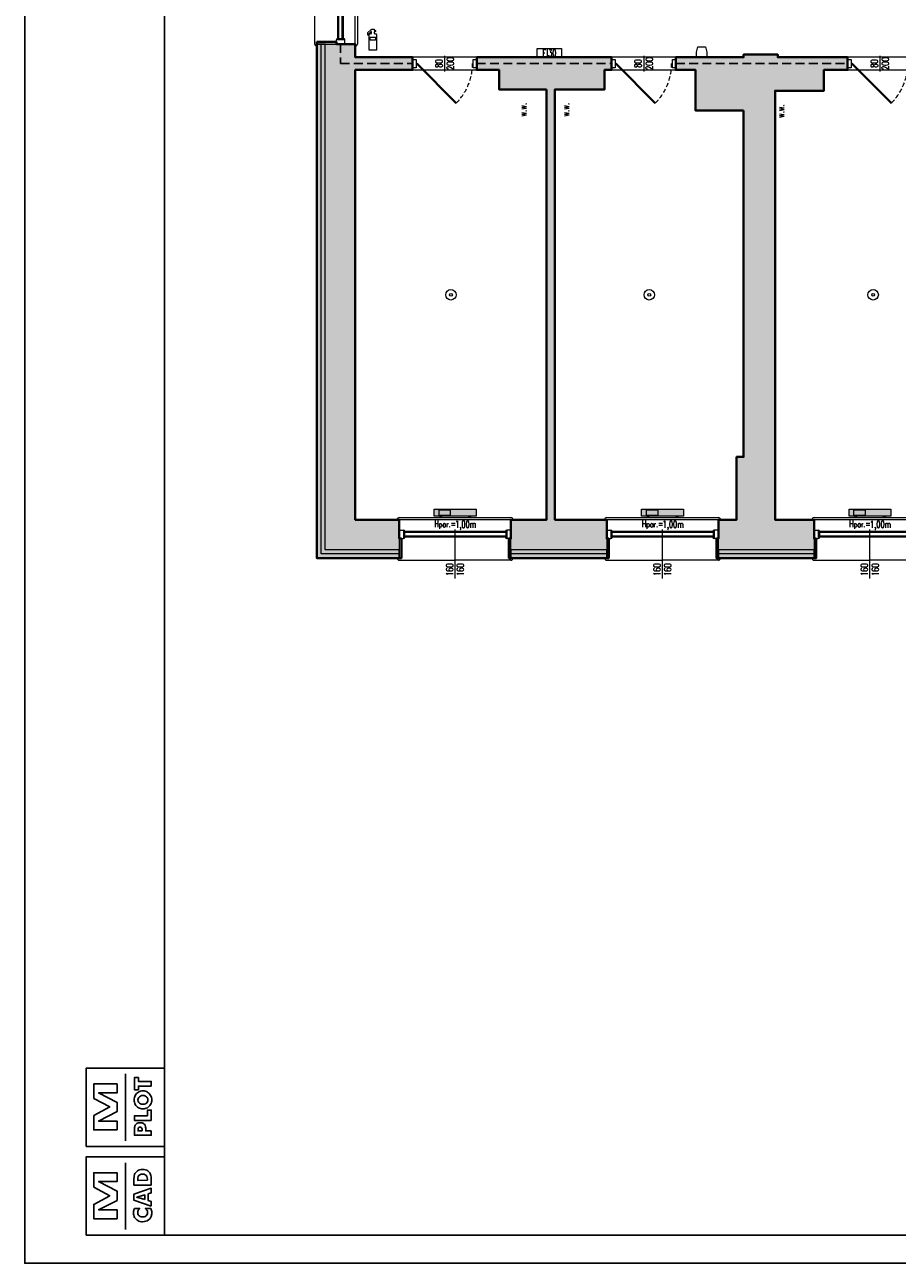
# Model space of a CAD drawing. Header units: millimetres. Extents: x 49320 to 60117, y -4209 to 20568.
# Tile 1 of 252: x 49320 to 50570, y -4209 to -2436. Entities that reach past the tile are written whole.
import ezdxf
from ezdxf.enums import TextEntityAlignment as Align

# ---------------------------------------------------------------- set-up
doc = ezdxf.new("R2010")
doc.units = ezdxf.units.MM
doc.linetypes.add('DASHED', pattern=[19.05, 12.7, -6.35])
doc.linetypes.add('Kreski-Krotkie', pattern=[4.7625, 3.175, -1.5875])
for name, color, linetype, lineweight in [('_AA wymiary', 7, 'Continuous', 13), ('_HD-DREWNO_PRZEKRÓJ', 251, 'Continuous', 40), ('_HD-DREWNO_PRZERYW', 251, 'Kreski-Krotkie', 9), ('_HD-DREWNO_WIDOK', 251, 'Continuous', 18), ('_HD-ELE_PPOŻ', 251, 'Continuous', 30), ('_HD-OCIEPLENIE', 251, 'BATTING', 0), ('_HD-OKNA', 251, 'Continuous', 0), ('_HD-OPISY', 251, 'Continuous', 0), ('_HD-PPOŻ030', 251, 'DASHED', 40), ('_HD-PPOŻ_WIDOK', 251, 'Continuous', 18), ('_HD-SAN_CO', 251, 'Continuous', 30), ('_HD-SZKŁO_WIDOK', 251, 'Continuous', 18), ('_HD-TWORZYWA_SZTUCZNE_WIDOK', 251, 'Continuous', 18), ('_HD-WENTYLACJA', 251, 'Continuous', 0), ('M_Ramki do druku', 7, 'Continuous', 25), ('M_Ramki rysunków', 2, 'Continuous', 25)]:
    doc.layers.add(name, color=color, linetype=linetype, lineweight=lineweight)
doc.layers.add('_HD-KRESKOWANIE_PEŁNE', color=7, linetype='Continuous', lineweight=0, true_color=0xbfbfbf)
doc.layers.add('_HD-PRZEKRÓJ_BUDOWLANA', color=7, linetype='Continuous', lineweight=40, true_color=0x616161)
doc.layers.add('_HD-POMOC_1', color=251, linetype='Continuous', lineweight=0, plot=False)
doc.layers.add('M_Ramki znaczniki', color=6, linetype='Continuous')
doc.layers.add('RAMKA', color=3, linetype='Continuous')
doc.styles.add('_HD_Romans', font='romans.shx', dxfattribs={"width": 0.7, "height": 18})
doc.styles.add('MCAD_TS', font='GENISO.SHX', dxfattribs={"width": 0.8})
doc.linetypes.add('BATTING', pattern='A,0.00254,-2.54,[134,ltypeshp.shx,S=2.54,R=0,X=-2.54,Y=0],-5.08,[134,ltypeshp.shx,S=2.54,R=180,X=2.54,Y=0],-2.54', length=10.16254)

# ---------------------------------------------------------------- blocks, each defined once
blk = doc.blocks.new('*U58')
at = {"layer": '_HD-DREWNO_PRZEKRÓJ'}
blk.add_line((6, 0), (62.6, -56.6), dxfattribs=at)
at = {"layer": '_HD-DREWNO_PRZERYW', "ltscale": 2}
blk.add_arc((6, 0), 80, 315, 0, dxfattribs=at)
at = {"layer": '_HD-DREWNO_WIDOK'}
for points in [[(0, 6), (5, 6), (5, -6), (0, -6)], [(87, 6), (92, 6), (92, -6), (87, -6)]]:
    blk.add_lwpolyline(points, close=True, dxfattribs=at)
at = {"layer": '_HD-OPISY'}
blk.add_line((46, 11.2), (46, -11.2), dxfattribs=at)
at = {"layer": '_HD-OPISY', "style": '_HD_Romans', "width": 0.7}
blk.add_attdef('SZEROKOŚĆ', text='', height=10, rotation=90, dxfattribs=at).set_placement((46, 0), align=Align.BOTTOM_CENTER)
blk.add_attdef('WYSOKOŚĆ', text='', height=10, rotation=90, dxfattribs=at).set_placement((49, 0), align=Align.TOP_CENTER)
blk = doc.blocks.new('*U9')
at = {"layer": '_HD-OPISY'}
for p, q in [((70, -13), (70, 13.2)), ((70, -57), (70, -13))]:
    blk.add_line(p, q, dxfattribs=at)
at = {"layer": '_HD-SZKŁO_WIDOK'}
for p, q in [((134, 10), (6, 10)), ((134, 8.5), (6, 8.5)), ((134, 3.5), (6, 3.5)), ((134, 2), (6, 2))]:
    blk.add_line(p, q, dxfattribs=at)
at = {"layer": '_HD-TWORZYWA_SZTUCZNE_WIDOK'}
for p, q in [((0, 30), (70, 30)), ((70, 30), (140, 30)), ((0, 12), (6, 12)), ((0, 0), (6, 0)), ((6, 12), (6, 0)), ((7.5, 8.5), (7.5, 3.5)), ((132.5, 8.5), (132.5, 3.5)), ((140, 12), (134, 12)), ((134, 12), (134, 0)), ((140, 0), (134, 0)), ((0, -31), (70, -31)), ((140, -31), (70, -31))]:
    blk.add_line(p, q, dxfattribs=at)
for centre, radius, start, end in [((0, 27), 3, 90, 180), ((140, 27), 3, 0, 90), ((6, 10), 2, 0, 90), ((6, 2), 2, 270, 0), ((134, 10), 2, 90, 180), ((134, 2), 2, 180, 270), ((0, -28), 3, 180, 270), ((140, -28), 3, 270, 0)]:
    blk.add_arc(centre, radius, start, end, dxfattribs=at)
at = {"layer": '_HD-OPISY', "insert": (100, 20.2), "char_height": 10, "width": 33.48, "attachment_point": 4, "rotation": 180, "style": '_HD_Romans'}
blk.add_mtext('\\pxql;H{\\H0.75x;par.}=', dxfattribs=at)
at = {"layer": '_HD-OPISY', "style": '_HD_Romans', "width": 0.7}
blk.add_attdef('PARAPET', text='', height=10, rotation=180, dxfattribs=at).set_placement((70, 20.2), align=Align.MIDDLE_LEFT)
blk.add_attdef('SZEROKOŚĆ', text='', height=10, rotation=90, dxfattribs=at).set_placement((70, -44.5), align=Align.BOTTOM_CENTER)
blk.add_attdef('WYSOKOŚĆ', text='', height=10, rotation=90, dxfattribs=at).set_placement((72.5, -44.5), align=Align.TOP_CENTER)
blk = doc.blocks.new('*U12')
at = {"layer": '_HD-OPISY'}
for p, q in [((80, -13), (80, 13.2)), ((80, -57), (80, -13))]:
    blk.add_line(p, q, dxfattribs=at)
at = {"layer": '_HD-SZKŁO_WIDOK'}
for p, q in [((154, 10), (6, 10)), ((154, 8.5), (6, 8.5)), ((154, 3.5), (6, 3.5)), ((154, 2), (6, 2))]:
    blk.add_line(p, q, dxfattribs=at)
at = {"layer": '_HD-TWORZYWA_SZTUCZNE_WIDOK'}
for p, q in [((0, 30), (80, 30)), ((80, 30), (160, 30)), ((0, 12), (6, 12)), ((0, 0), (6, 0)), ((6, 12), (6, 0)), ((7.5, 8.5), (7.5, 3.5)), ((152.5, 8.5), (152.5, 3.5)), ((160, 12), (154, 12)), ((154, 12), (154, 0)), ((160, 0), (154, 0)), ((0, -31), (80, -31)), ((160, -31), (80, -31))]:
    blk.add_line(p, q, dxfattribs=at)
for centre, radius, start, end in [((0, 27), 3, 90, 180), ((160, 27), 3, 0, 90), ((6, 10), 2, 0, 90), ((6, 2), 2, 270, 0), ((154, 10), 2, 90, 180), ((154, 2), 2, 180, 270), ((0, -28), 3, 180, 270), ((160, -28), 3, 270, 0)]:
    blk.add_arc(centre, radius, start, end, dxfattribs=at)
at = {"layer": '_HD-OPISY', "insert": (50, 20.2), "char_height": 10, "width": 33.48, "attachment_point": 4, "style": '_HD_Romans'}
blk.add_mtext('\\pxql;H{\\H0.75x;par.}=', dxfattribs=at)
at = {"layer": '_HD-OPISY', "style": '_HD_Romans', "width": 0.7}
blk.add_attdef('PARAPET', text='', height=10, dxfattribs=at).set_placement((80, 20.2), align=Align.MIDDLE_LEFT)
blk.add_attdef('SZEROKOŚĆ', text='', height=10, rotation=90, dxfattribs=at).set_placement((80, -44.5), align=Align.BOTTOM_CENTER)
blk.add_attdef('WYSOKOŚĆ', text='', height=10, rotation=90, dxfattribs=at).set_placement((82.5, -44.5), align=Align.TOP_CENTER)
blk = doc.blocks.new('*U5')
at = {"layer": '_HD-WENTYLACJA'}
blk.add_lwpolyline([(0, 0, 0, 12, 0), (20, 0, 0, 0, 0), (84.5, 0, 0, 0, 0)], format="xyseb", dxfattribs=at)
at = {"layer": '_HD-WENTYLACJA', "style": '_HD_Romans', "width": 0.7}
blk.add_attdef('WENTYLACJA', (35, 5), '', height=20, dxfattribs=at)
blk = doc.blocks.new('G$CFB84A4A7')
at = {"lineweight": 9}
blk.add_lwpolyline([(3.4, 26.6), (2.5, 26.6), (-0.6, 23.5), (-0.6, 21.8), (-1.9, 21.8), (-1.9, 25.4), (2.2, 29.2), (3.4, 29.2), (3.4, 30.1), (6.9, 30.1), (6.9, 28.9), (7.9, 28.9), (9.2, 28.3), (9.2, 27.1), (7.9, 26.6), (6.9, 26.6), (6.9, 24.3), (8, 24.3, -0.306946), (10.3, 22.1), (10.3, 0), (0, 0), (0, 22.1, -0.295579), (3.4, 24.3), (3.4, 26.6)], format="xyb", dxfattribs=at)
blk.add_lwpolyline([(1.6, 18.8), (9, 18.8), (9, 14.4), (1.6, 14.4)], close=True, dxfattribs=at)
blk = doc.blocks.new('mcadram')
at = {"color": 0, "linetype": 'ByBlock'}
for points in [[(-11.21, 0), (-11.21, 11.21), (0, 11.21), (0, 0)], [(-6.78, 2.37), (-10.13, 2.37), (-10.13, 4.43), (-7.84, 5.67), (-10.13, 6.89), (-10.13, 8.96), (-6.78, 8.96), (-6.78, 7.68), (-9.42, 7.68), (-6.78, 6.32), (-6.78, 5), (-9.42, 3.65), (-6.78, 3.65)], [(-1.88, 7.19), (-4.38, 7.19), (-4.38, 7.71), (-4.37, 8.06), (-4.35, 8.34), (-4.32, 8.53), (-4.28, 8.69), (-4.22, 8.83), (-4.14, 8.96), (-4.02, 9.1), (-3.88, 9.22), (-3.72, 9.32), (-3.54, 9.39), (-3.34, 9.43), (-3.13, 9.44), (-2.91, 9.43), (-2.72, 9.39), (-2.54, 9.32), (-2.38, 9.22), (-2.23, 9.1), (-2.11, 8.96), (-2.04, 8.83), (-1.98, 8.7), (-1.93, 8.55), (-1.9, 8.36), (-1.89, 8.12), (-1.88, 7.83), (-1.88, 7.71)], [(-2.44, 7.87), (-2.44, 7.98), (-2.46, 8.22), (-2.51, 8.42), (-2.6, 8.57), (-2.74, 8.67), (-2.91, 8.73), (-3.13, 8.75), (-3.34, 8.73), (-3.52, 8.67), (-3.65, 8.56), (-3.74, 8.42), (-3.8, 8.22), (-3.82, 7.98), (-3.82, 7.86)], [(-1.88, 4.16), (-4.38, 5.02), (-4.38, 5.87), (-1.88, 6.73), (-1.88, 6.06), (-2.33, 5.93), (-2.33, 4.96), (-1.88, 4.83)], [(-2.81, 5.11), (-2.81, 5.79), (-3.64, 5.53), (-3.67, 5.52), (-3.71, 5.51), (-3.76, 5.5), (-3.82, 5.49), (-3.89, 5.47), (-3.97, 5.45), (-3.91, 5.43), (-3.85, 5.42), (-3.8, 5.4), (-3.74, 5.39), (-3.69, 5.38), (-3.64, 5.36)], [(-4.28, 3.85), (-3.53, 3.85), (-3.63, 3.75), (-3.7, 3.66), (-3.76, 3.57), (-3.8, 3.47), (-3.83, 3.37), (-3.83, 3.27), (-3.81, 3.09), (-3.75, 2.93), (-3.63, 2.8), (-3.49, 2.7), (-3.31, 2.64), (-3.11, 2.62), (-2.92, 2.64), (-2.76, 2.7), (-2.61, 2.8), (-2.5, 2.94), (-2.44, 3.09), (-2.42, 3.27), (-2.42, 3.38), (-2.45, 3.47), (-2.49, 3.57), (-2.55, 3.66), (-2.62, 3.76), (-2.72, 3.85), (-1.97, 3.85), (-1.92, 3.74), (-1.89, 3.63), (-1.85, 3.53), (-1.83, 3.42), (-1.82, 3.31), (-1.82, 3.2), (-1.82, 3.07), (-1.84, 2.94), (-1.86, 2.82), (-1.9, 2.71), (-1.95, 2.61), (-2.01, 2.51), (-2.15, 2.33), (-2.3, 2.19), (-2.48, 2.08), (-2.68, 2), (-2.89, 1.95), (-3.12, 1.93), (-3.31, 1.94), (-3.48, 1.97), (-3.65, 2.03), (-3.8, 2.1), (-3.94, 2.19), (-4.07, 2.31), (-4.18, 2.43), (-4.27, 2.56), (-4.34, 2.71), (-4.39, 2.86), (-4.42, 3.03), (-4.43, 3.2), (-4.43, 3.31), (-4.42, 3.42), (-4.4, 3.53), (-4.37, 3.63), (-4.33, 3.74)]]:
    blk.add_lwpolyline(points, close=True, dxfattribs=at)
blk.add_lwpolyline([(-5.6, 0.82), (-5.6, 10.39)], dxfattribs=at)
blk = doc.blocks.new('mplotram')
at = {"color": 0, "linetype": 'ByBlock', "lineweight": -2}
for points in [[(-11.21, 0), (-11.21, 11.21), (0, 11.21), (0, 0)], [(-6.78, 2.37), (-10.13, 2.37), (-10.13, 4.43), (-7.84, 5.67), (-10.13, 6.89), (-10.13, 8.96), (-6.78, 8.96), (-6.78, 7.68), (-9.42, 7.68), (-6.78, 6.32), (-6.78, 5), (-9.42, 3.65), (-6.78, 3.65)], [(-1.88, 8.66), (-3.72, 8.66), (-3.72, 8.12), (-4.29, 8.12), (-4.29, 9.86), (-3.72, 9.86), (-3.72, 9.32), (-1.88, 9.32)], [(-3.08, 7.96), (-2.91, 7.95), (-2.75, 7.92), (-2.59, 7.87), (-2.45, 7.79), (-2.31, 7.7), (-2.19, 7.59), (-2.08, 7.46), (-1.99, 7.32), (-1.91, 7.17), (-1.86, 7.01), (-1.83, 6.84), (-1.82, 6.67), (-1.83, 6.5), (-1.86, 6.34), (-1.91, 6.18), (-1.99, 6.02), (-2.08, 5.89), (-2.19, 5.76), (-2.31, 5.65), (-2.45, 5.55), (-2.6, 5.48), (-2.75, 5.42), (-2.91, 5.39), (-3.08, 5.38), (-3.25, 5.39), (-3.41, 5.42), (-3.57, 5.48), (-3.72, 5.55), (-3.85, 5.65), (-3.98, 5.76), (-4.09, 5.89), (-4.18, 6.02), (-4.25, 6.18), (-4.31, 6.34), (-4.34, 6.5), (-4.35, 6.67), (-4.34, 6.84), (-4.31, 7.01), (-4.25, 7.17), (-4.18, 7.32), (-4.09, 7.46), (-3.98, 7.59), (-3.85, 7.7), (-3.72, 7.79), (-3.57, 7.87), (-3.41, 7.92), (-3.25, 7.95)], [(-2.37, 6.67), (-2.4, 6.84), (-2.46, 7), (-2.57, 7.12), (-2.72, 7.22), (-2.89, 7.28), (-3.08, 7.3), (-3.27, 7.28), (-3.44, 7.22), (-3.59, 7.12), (-3.7, 6.99), (-3.77, 6.84), (-3.79, 6.67), (-3.77, 6.5), (-3.7, 6.35), (-3.59, 6.22), (-3.44, 6.12), (-3.27, 6.06), (-3.08, 6.04), (-2.89, 6.06), (-2.72, 6.12), (-2.57, 6.22), (-2.46, 6.35), (-2.39, 6.5)], [(-1.88, 3.74), (-4.29, 3.74), (-4.29, 4.4), (-2.44, 4.4), (-2.44, 5.22), (-1.88, 5.22)], [(-1.88, 2.22), (-1.88, 1.6), (-4.29, 1.6), (-4.29, 2.29), (-4.29, 2.53), (-4.28, 2.72), (-4.26, 2.86), (-4.22, 2.96), (-4.18, 3.05), (-4.12, 3.14), (-4.04, 3.22), (-3.95, 3.29), (-3.84, 3.34), (-3.73, 3.38), (-3.61, 3.4), (-3.47, 3.41), (-3.34, 3.4), (-3.21, 3.38), (-3.09, 3.34), (-2.99, 3.29), (-2.9, 3.22), (-2.82, 3.14), (-2.78, 3.06), (-2.74, 2.98), (-2.71, 2.89), (-2.69, 2.78), (-2.68, 2.64), (-2.68, 2.45), (-2.68, 2.34), (-2.68, 2.22)], [(-3.21, 2.22), (-3.21, 2.34), (-3.21, 2.49), (-3.24, 2.6), (-3.27, 2.68), (-3.33, 2.73), (-3.4, 2.76), (-3.49, 2.77), (-3.59, 2.76), (-3.66, 2.73), (-3.71, 2.68), (-3.75, 2.6), (-3.77, 2.49), (-3.77, 2.35), (-3.77, 2.22)]]:
    blk.add_lwpolyline(points, close=True, dxfattribs=at)
blk.add_lwpolyline([(-5.6, 0.82), (-5.6, 10.39)], dxfattribs=at)
blk = doc.blocks.new('mcad_logo_ram')
at = {"layer": 'M_Ramki rysunków', "color": 0, "linetype": 'ByBlock', "lineweight": -2, "rotation": 270}
for name, p in [('mcadram', (0, 0)), ('mplotram', (12.71, 0))]:
    blk.add_blockref(name, p, dxfattribs=at)
blk = doc.blocks.new('Znacznik_narozny_v2')
at = {"layer": 'M_Ramki znaczniki'}
blk.add_lwpolyline([(0, -20), (0, 0), (20, 0)], dxfattribs=at)
blk = doc.blocks.new('*U554')
at = {"layer": 'M_Ramki rysunków', "color": 0, "linetype": 'ByBlock', "lineweight": -2}
blk.add_lwpolyline([(20, 4), (20, 293), (506, 293), (506, 4)], close=True, dxfattribs=at)
at = {"layer": 'M_Ramki rysunków', "color": 0, "linetype": 'ByBlock', "lineweight": -2, "rotation": 90}
blk.add_blockref('mcad_logo_ram', (20, 4), dxfattribs=at)
at = {"layer": 'M_Ramki znaczniki', "xscale": -1, "rotation": 180}
blk.add_blockref('Znacznik_narozny_v2', (0, 0), dxfattribs=at)
at = {"layer": 'M_Ramki do druku', "style": 'MCAD_TS', "width": 0.8}
for tag, p in [('KOMENTARZ', (11.54, 30.57)), ('RYSUNEK', (15.28, 30.57)), ('DATA', (19.02, 30.57))]:
    blk.add_attdef(tag, p, '', height=2, rotation=90, dxfattribs=at)

msp = doc.modelspace()

# ---------------------------------------------------------------- hatches: boundary and pattern name
at = {"layer": '_HD-KRESKOWANIE_PEŁNE', "transparency": 33554687}
h = msp.add_hatch(color=256, dxfattribs=at)
h.dxf.hatch_style = 1
h.paths.add_polyline_path([(49766.58, -2464), (49766.58, -2461), (49738.58, -2461), (49738.58, -2464)])
h = msp.add_hatch(color=256, dxfattribs=at)
h.dxf.hatch_style = 1
h.paths.add_polyline_path([(49856.58, -3188), (49750.58, -3188), (49750.58, -2464), (49738.58, -2464), (49738.58, -3200), (49856.58, -3200)])
at = {"layer": '_HD-KRESKOWANIE_PEŁNE', "ltscale": 3, "transparency": 33554687}
h = msp.add_hatch(color=256, dxfattribs=at)
h.dxf.hatch_style = 1
h.paths.add_polyline_path([(49766.58, -2464), (49750.58, -2464), (49750.58, -3188), (49856.58, -3188), (49856.58, -3172), (49856.58, -3145), (49793.58, -3145), (49793.58, -2501), (49875.58, -2501), (49875.58, -2483), (49793.58, -2483), (49793.58, -2464)])
h = msp.add_hatch(color=256, dxfattribs=at)
h.dxf.hatch_style = 1
h.paths.add_polyline_path([(50450.58, -3188), (50450.58, -3172), (50450.58, -3145), (50394.58, -3145), (50394.58, -2531), (50464.58, -2531), (50464.58, -2501), (50498.58, -2501), (50498.58, -2483), (50398.58, -2483), (50398.58, -2479), (50349.58, -2479), (50349.58, -2483), (50252.58, -2483), (50252.58, -2501), (50280.58, -2501), (50280.58, -2559), (50349.58, -2559), (50349.58, -3055), (50339.58, -3055), (50339.58, -3145), (50313.58, -3145), (50313.58, -3172), (50313.58, -3188)])
h = msp.add_hatch(color=256, dxfattribs=at)
h.dxf.hatch_style = 1
h.paths.add_polyline_path([(50016.58, -3172), (50016.58, -3188), (50153.58, -3188), (50153.58, -3172), (50153.58, -3145), (50079.58, -3145), (50079.58, -2529), (50150.58, -2529), (50150.58, -2501), (50160.58, -2501), (50160.58, -2483), (49967.58, -2483), (49967.58, -2501), (49999.58, -2501), (49999.58, -2529), (50067.58, -2529), (50067.58, -3145), (50016.58, -3145)])
at = {"layer": '_HD-KRESKOWANIE_PEŁNE', "transparency": 33554687}
h = msp.add_hatch(color=256, dxfattribs=at)
h.dxf.hatch_style = 1
h.paths.add_polyline_path([(49906.58, -3140), (49906.58, -3130), (49966.58, -3130), (49966.58, -3140)])
h.paths.add_polyline_path([(49914.58, -3140), (49914.58, -3142), (49917.08, -3142), (49917.08, -3140)])
h.paths.add_polyline_path([(49958.58, -3140), (49958.58, -3142), (49956.08, -3142), (49956.08, -3140)])
h = msp.add_hatch(color=256, dxfattribs=at)
h.dxf.hatch_style = 1
h.paths.add_polyline_path([(50203.58, -3140), (50203.58, -3130), (50263.58, -3130), (50263.58, -3140)])
h.paths.add_polyline_path([(50211.58, -3140), (50211.58, -3142), (50214.08, -3142), (50214.08, -3140)])
h.paths.add_polyline_path([(50255.58, -3140), (50255.58, -3142), (50253.08, -3142), (50253.08, -3140)])
h = msp.add_hatch(color=256, dxfattribs=at)
h.dxf.hatch_style = 1
h.paths.add_polyline_path([(50500.58, -3140), (50500.58, -3130), (50560.58, -3130), (50560.58, -3140)])
h.paths.add_polyline_path([(50508.58, -3140), (50508.58, -3142), (50511.08, -3142), (50511.08, -3140)])
h.paths.add_polyline_path([(50552.58, -3140), (50552.58, -3142), (50550.08, -3142), (50550.08, -3140)])
h = msp.add_hatch(color=256, dxfattribs=at)
h.dxf.hatch_style = 1
h.paths.add_polyline_path([(49859.58, -3172), (49856.58, -3172), (49856.58, -3200), (49859.58, -3200)])
h = msp.add_hatch(color=256, dxfattribs=at)
h.dxf.hatch_style = 1
h.paths.add_polyline_path([(50016.58, -3172), (50013.58, -3172), (50013.58, -3200), (50016.58, -3200)])
h = msp.add_hatch(color=256, dxfattribs=at)
h.dxf.hatch_style = 1
h.paths.add_polyline_path([(50156.58, -3172), (50153.58, -3172), (50153.58, -3200), (50156.58, -3200)])
h = msp.add_hatch(color=256, dxfattribs=at)
h.dxf.hatch_style = 1
h.paths.add_polyline_path([(50313.58, -3172), (50310.58, -3172), (50310.58, -3200), (50313.58, -3200)])
h = msp.add_hatch(color=256, dxfattribs=at)
h.dxf.hatch_style = 1
h.paths.add_polyline_path([(50453.58, -3172), (50450.58, -3172), (50450.58, -3200), (50453.58, -3200)])
h = msp.add_hatch(color=256, dxfattribs=at)
h.dxf.hatch_style = 1
h.paths.add_polyline_path([(50153.58, -3188), (50016.58, -3188), (50016.58, -3200), (50153.58, -3200)])
h = msp.add_hatch(color=256, dxfattribs=at)
h.dxf.hatch_style = 1
h.paths.add_polyline_path([(50450.58, -3188), (50313.58, -3188), (50313.58, -3200), (50450.58, -3200)])

# ---------------------------------------------------------------- linework, layer by layer
at = {"layer": '_HD-ELE_PPOŻ', "linetype": 'ByBlock', "lineweight": 0}
msp.add_lwpolyline([(50295.08, -2468), (50297.08, -2475.5), (50297.08, -2483), (50282.08, -2483), (50282.08, -2475.5), (50284.08, -2468)], close=True, dxfattribs=at)
for centre, radius in [((49930.58, -2823), 7.5), ((50214.58, -2823), 7.5), ((50535.08, -2823), 7.5), ((49930.58, -2823), 2.08), ((50214.58, -2823), 2.08), ((50535.08, -2823), 2.08)]:
    msp.add_circle(centre, radius, dxfattribs=at)
at = {"layer": '_HD-OCIEPLENIE', "ltscale": 0.58}
for points in [[(49856.58, -3194), (49744.58, -3194), (49744.58, -2464)], [(50153.58, -3194), (50016.58, -3194)], [(50450.58, -3194), (50313.58, -3194)]]:
    msp.add_lwpolyline(points, dxfattribs=at)
at = {"layer": '_HD-OPISY'}
msp.add_lwpolyline([(50089.08, -2470.5), (50089.08, -2483), (50054.08, -2483), (50054.08, -2470.5)], close=True, dxfattribs=at)
at = {"layer": '_HD-POMOC_1', "ltscale": 3}
msp.add_lwpolyline([(50950.58, -2483), (50398.58, -2483), (50398.58, -2479), (50349.58, -2479), (50349.58, -2483), (49793.58, -2483), (49793.58, -2307), (50349.58, -2307), (50349.58, -2310), (50398.58, -2310), (50398.58, -2307), (50950.58, -2307)], dxfattribs=at)
for points in [[(49793.58, -2501), (49999.58, -2501), (49999.58, -2529), (50067.58, -2529), (50067.58, -3145), (49793.58, -3145)], [(50079.58, -2529), (50150.58, -2529), (50150.58, -2501), (50280.58, -2501), (50280.58, -2559), (50349.58, -2559), (50349.58, -3055), (50339.58, -3055), (50339.58, -3145), (50079.58, -3145)], [(50394.58, -2531), (50464.58, -2531), (50464.58, -2501), (50605.58, -2501), (50605.58, -2531), (50675.58, -2531), (50675.58, -3145), (50394.58, -3145)]]:
    msp.add_lwpolyline(points, close=True, dxfattribs=at)
at = {"layer": '_HD-PPOŻ030', "lineweight": 25}
for points in [[(49772.58, -2464), (49772.58, -2492), (49875.58, -2492)], [(49967.58, -2492), (50160.58, -2492)], [(50252.58, -2492), (50498.58, -2492)]]:
    msp.add_lwpolyline(points, dxfattribs=at)
at = {"layer": '_HD-PRZEKRÓJ_BUDOWLANA', "ltscale": 1.5}
for points in [[(49738.58, -2461), (49766.58, -2461), (49766.58, -2464), (49793.58, -2464), (49793.58, -2483), (49875.58, -2483), (49875.58, -2501), (49793.58, -2501), (49793.58, -3145), (49856.58, -3145), (49856.58, -3172), (49859.58, -3172), (49859.58, -3200), (49738.58, -3200)], [(50349.58, -2559), (50280.58, -2559), (50280.58, -2501), (50252.58, -2501), (50252.58, -2483), (50349.58, -2483), (50349.58, -2479), (50398.58, -2479), (50398.58, -2483), (50498.58, -2483), (50498.58, -2501), (50464.58, -2501), (50464.58, -2531), (50394.58, -2531), (50394.58, -3145), (50450.58, -3145), (50450.58, -3172), (50453.58, -3172), (50453.58, -3200), (50310.58, -3200), (50310.58, -3172), (50313.58, -3172), (50313.58, -3145), (50339.58, -3145), (50339.58, -3055), (50349.58, -3055)], [(50067.58, -2529), (49999.58, -2529), (49999.58, -2501), (49967.58, -2501), (49967.58, -2483), (50160.58, -2483), (50160.58, -2501), (50150.58, -2501), (50150.58, -2529), (50079.58, -2529), (50079.58, -3145), (50153.58, -3145), (50153.58, -3172), (50156.58, -3172), (50156.58, -3200), (50013.58, -3200), (50013.58, -3172), (50016.58, -3172), (50016.58, -3145), (50067.58, -3145)]]:
    msp.add_lwpolyline(points, close=True, dxfattribs=at)
at = {"layer": '_HD-SAN_CO', "lineweight": 20}
for points in [[(49906.58, -3140), (49906.58, -3140), (49906.58, -3130), (49966.58, -3130), (49966.58, -3140)], [(49913.58, -3139), (49913.58, -3139), (49913.58, -3131), (49929.58, -3131), (49929.58, -3139)], [(50203.58, -3140), (50203.58, -3140), (50203.58, -3130), (50263.58, -3130), (50263.58, -3140)], [(50210.58, -3139), (50210.58, -3139), (50210.58, -3131), (50226.58, -3131), (50226.58, -3139)], [(50500.58, -3140), (50500.58, -3140), (50500.58, -3130), (50560.58, -3130), (50560.58, -3140)], [(50507.58, -3139), (50507.58, -3139), (50507.58, -3131), (50523.58, -3131), (50523.58, -3139)]]:
    msp.add_lwpolyline(points, close=True, dxfattribs=at)
for points in [[(49914.58, -3140), (49914.58, -3142), (49917.08, -3142), (49917.08, -3140), (49914.58, -3140)], [(49958.58, -3140), (49958.58, -3142), (49956.08, -3142), (49956.08, -3140), (49958.58, -3140)], [(50211.58, -3140), (50211.58, -3142), (50214.08, -3142), (50214.08, -3140), (50211.58, -3140)], [(50255.58, -3140), (50255.58, -3142), (50253.08, -3142), (50253.08, -3140), (50255.58, -3140)], [(50508.58, -3140), (50508.58, -3142), (50511.08, -3142), (50511.08, -3140), (50508.58, -3140)], [(50552.58, -3140), (50552.58, -3142), (50550.08, -3142), (50550.08, -3140), (50552.58, -3140)]]:
    msp.add_lwpolyline(points, dxfattribs=at)
at = {"layer": '_HD-TWORZYWA_SZTUCZNE_WIDOK'}
for points in [[(49766.58, -2464), (49766.58, -2461), (49738.58, -2461), (49738.58, -2464)], [(49856.58, -3188), (49750.58, -3188), (49750.58, -2464), (49738.58, -2464), (49738.58, -3200), (49856.58, -3200)], [(49859.58, -3172), (49856.58, -3172), (49856.58, -3200), (49859.58, -3200)], [(50016.58, -3172), (50013.58, -3172), (50013.58, -3200), (50016.58, -3200)], [(50156.58, -3172), (50153.58, -3172), (50153.58, -3200), (50156.58, -3200)], [(50313.58, -3172), (50310.58, -3172), (50310.58, -3200), (50313.58, -3200)], [(50453.58, -3172), (50450.58, -3172), (50450.58, -3200), (50453.58, -3200)], [(50153.58, -3188), (50016.58, -3188), (50016.58, -3200), (50153.58, -3200)], [(50450.58, -3188), (50313.58, -3188), (50313.58, -3200), (50450.58, -3200)]]:
    msp.add_lwpolyline(points, close=True, dxfattribs=at)
at = {"layer": 'RAMKA', "color": 0, "ltscale": 0.8}
msp.add_lwpolyline([(49320.41, -1239.42), (54420.41, -1239.42), (54420.41, -4209.42), (49320.41, -4209.42)], close=True, dxfattribs=at)

# ---------------------------------------------------------------- block references
at = {"color": 0, "xscale": 10, "yscale": 10, "zscale": 10}
msp.add_blockref('*U554', (49320.41, -4209.42), dxfattribs=at)
at = {"layer": '_AA wymiary'}
for p in [(49875.58, -2492), (50160.58, -2492), (50498.58, -2492)]:
    msp.add_blockref('*U58', p, dxfattribs=at).add_auto_attribs({'SZEROKOŚĆ': '80', 'WYSOKOŚĆ': '200'})
at = {"layer": '_HD-OKNA', "rotation": 270}
msp.add_blockref('*U9', (49766.58, -2324), dxfattribs=at).add_auto_attribs({'SZEROKOŚĆ': '140', 'WYSOKOŚĆ': '160', 'PARAPET': '1,00m'})
at = {"layer": '_HD-OKNA'}
for p in [(49856.58, -3172), (50153.58, -3172), (50450.58, -3172)]:
    msp.add_blockref('*U12', p, dxfattribs=at).add_auto_attribs({'SZEROKOŚĆ': '160', 'WYSOKOŚĆ': '160', 'PARAPET': '1,00m'})
at = {"layer": '_HD-PPOŻ_WIDOK', "lineweight": 0}
msp.add_blockref('G$CFB84A4A7', (49813.58, -2473), dxfattribs=at)
at = {"layer": '_HD-WENTYLACJA'}
ref = msp.add_blockref('*U5', (50041.08, -2529), dxfattribs=dict(at, xscale=-0.5, yscale=0.5, zscale=0.5, rotation=89.99999999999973))
ref.add_attrib('WENTYLACJA', 'w.w.', (50038.58, -2567.5), dxfattribs={"height": 10, "rotation": 90, "style": '_HD_Romans', "width": 0.7})
ref = msp.add_blockref('*U5', (50102.58, -2529), dxfattribs=dict(at, xscale=-0.5, yscale=0.5, zscale=0.5, rotation=89.99999999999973))
ref.add_attrib('WENTYLACJA', 'w.w.', (50100.08, -2567.5), dxfattribs={"height": 10, "rotation": 90, "style": '_HD_Romans', "width": 0.7})
ref = msp.add_blockref('*U5', (50410.08, -2531), dxfattribs=dict(at, xscale=-0.5, yscale=0.5, zscale=0.5, rotation=89.99999999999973))
ref.add_attrib('WENTYLACJA', 'w.w.', (50407.58, -2569.5), dxfattribs={"height": 10, "rotation": 90, "style": '_HD_Romans', "width": 0.7})

# ---------------------------------------------------------------- texts
at = {"layer": '_HD-PPOŻ_WIDOK', "lineweight": 30, "style": '_HD_Romans', "width": 0.7}
msp.add_attdef('EI30', text='EI000', height=10, dxfattribs=at).set_placement((50071.58, -2476.75), align=Align.MIDDLE_CENTER)

doc.saveas('drawing.dxf')
